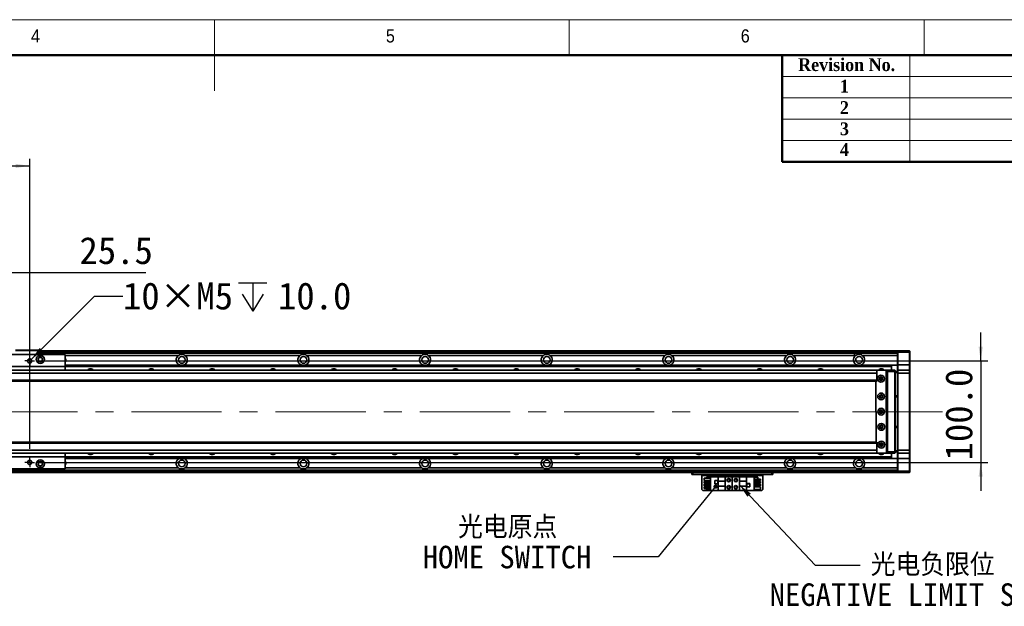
# Model space of a CAD drawing. Header units: millimetres. Extents: x 35 to 2905, y 35 to 2044.
# Tile 6 of 7: x 1278 to 2249, y 1466 to 2044. Entities that reach past the tile are written whole.
import ezdxf

# ---------------------------------------------------------------- set-up
doc = ezdxf.new("R2010")
doc.units = ezdxf.units.MM
doc.header["$LTSCALE"] = 7
doc.linetypes.add('CENTERX2', pattern=[20.32, 12.7, -2.54, 2.54, -2.54])
doc.layers.add('黑色实线', color=7, linetype='Continuous')
doc.styles.add('SLDTEXTSTYLE1', font='Gothic.ttf', dxfattribs={"width": 0.913})
doc.styles.add('SLDTEXTSTYLE2', font='timesbd.ttf', dxfattribs={"width": 0.933})
doc.styles.add('SLDTEXTSTYLE8', font='txt')
doc.styles.add('SLDTEXTSTYLE9', font='txt', dxfattribs={"bigfont": 'bigfont'})
doc.dimstyles.new('SLDDIMSTYLE0', dxfattribs={"dimtxt": 26.6, "dimasz": 14, "dimexe": 0, "dimexo": 0.0625, "dimgap": 6.65, "dimtad": 2, "dimdec": 1, "dimrnd": 1e-09, "dimzin": 4, "dimdsep": 46, "dimtxsty": 'SLDTEXTSTYLE8', "dimsah": 1, "dimcen": 0.09, "dimadec": 0, "dimazin": 1, "dimtfac": 1, "dimtdec": 1, "dimtmove": 0, "dimatfit": 0, "dimfxl": 0, "dimfrac": 2, "dimtolj": 1, "dimtzin": 12, "dimarcsym": 0})
doc.dimstyles.new('SLDDIMSTYLE1', dxfattribs={"dimtxt": 26.6, "dimasz": 14, "dimexe": 0, "dimexo": 0.0625, "dimgap": 6.65, "dimtad": 2, "dimdec": 1, "dimrnd": 1e-09, "dimzin": 12, "dimdsep": 46, "dimtxsty": 'SLDTEXTSTYLE8', "dimsah": 1, "dimcen": 0.09, "dimadec": 0, "dimazin": 3, "dimtfac": 1, "dimtdec": 1, "dimtmove": 0, "dimatfit": 0, "dimfxl": 0, "dimfrac": 2, "dimtolj": 1, "dimtzin": 12, "dimarcsym": 0})
doc.dimstyles.new('SLDDIMSTYLE2', dxfattribs={"dimtxt": 0.18, "dimasz": 14, "dimexe": 0, "dimexo": 0.0625, "dimgap": 0, "dimtad": 0, "dimtih": 1, "dimtoh": 1, "dimdec": 0, "dimrnd": 1e-09, "dimzin": 0, "dimdsep": 46, "dimtxsty": 'Standard', "dimsah": 1, "dimcen": 0.09, "dimadec": 0, "dimazin": 0, "dimtfac": 14, "dimtdec": 0, "dimtofl": 0, "dimtmove": 0, "dimatfit": 3, "dimfxl": 0, "dimfrac": 2, "dimtolj": 1, "dimtzin": 0, "dimarcsym": 0})
doc.dimstyles.new('SLDDIMSTYLE4', dxfattribs={"dimtxt": 26.6, "dimasz": 14, "dimexe": 0, "dimexo": 0.0625, "dimgap": 6.65, "dimtad": 0, "dimtih": 1, "dimtoh": 1, "dimdec": 1, "dimrnd": 1e-09, "dimzin": 12, "dimdsep": 46, "dimtxsty": 'SLDTEXTSTYLE8', "dimsah": 1, "dimcen": 0, "dimadec": 0, "dimazin": 3, "dimtfac": 1, "dimtdec": 1, "dimtofl": 0, "dimtmove": 0, "dimatfit": 3, "dimfxl": 0, "dimfrac": 2, "dimtolj": 1, "dimtzin": 12, "dimarcsym": 0})
doc.dimstyles.new('SLDDIMSTYLE5', dxfattribs={"dimtxt": 26.6, "dimasz": 14, "dimexe": 0, "dimexo": 0.0625, "dimgap": 6.65, "dimtad": 2, "dimdec": 1, "dimrnd": 1e-09, "dimzin": 4, "dimdsep": 46, "dimtxsty": 'SLDTEXTSTYLE8', "dimsah": 1, "dimcen": 0.09, "dimadec": 0, "dimazin": 1, "dimtfac": 1, "dimtdec": 1, "dimtofl": 0, "dimtmove": 0, "dimatfit": 3, "dimfxl": 0, "dimfrac": 2, "dimtolj": 1, "dimtzin": 12, "dimarcsym": 0})
doc.dimstyles.new('SLDDIMSTYLE6', dxfattribs={"dimtxt": 0.18, "dimasz": 4.2, "dimexe": 0, "dimexo": 0.0625, "dimgap": 0, "dimtad": 0, "dimtih": 1, "dimtoh": 1, "dimdec": 0, "dimrnd": 1e-09, "dimzin": 0, "dimdsep": 46, "dimtxsty": 'Standard', "dimblk1": 'DOT', "dimblk2": 'DOT', "dimsah": 1, "dimcen": 0.09, "dimadec": 0, "dimazin": 0, "dimtfac": 4.2, "dimtdec": 0, "dimtofl": 0, "dimtmove": 0, "dimatfit": 3, "dimldrblk": 'DOT', "dimfxl": 0, "dimfrac": 2, "dimtolj": 1, "dimtzin": 0, "dimarcsym": 0})

# ---------------------------------------------------------------- blocks, each defined once
blk = doc.blocks.new('_D_7')
at = {"layer": '黑色实线'}
for p, q in [((2225.83, 1707.72), (2225.83, 1735.72)), ((1296.72, 1707.72), (2232.83, 1707.72)), ((2225.83, 1707.72), (2225.83, 1607.72)), ((1296.72, 1607.72), (2232.83, 1607.72)), ((2225.83, 1607.72), (2225.83, 1579.72))]:
    blk.add_line(p, q, dxfattribs=at)
for points in [[(2225.83, 1707.72), (2227.93, 1721.72), (2223.73, 1721.72)], [(2225.83, 1607.72), (2223.73, 1593.72), (2227.93, 1593.72)]]:
    blk.add_solid(points, dxfattribs=at)
at = {"layer": '黑色实线', "insert": (2190.93, 1609.64), "char_height": 26.6, "attachment_point": 1, "rotation": 90, "style": 'SLDTEXTSTYLE8'}
blk.add_mtext('100.0', dxfattribs=at)
blk = doc.blocks.new('SW_SYMBOL_HOLE_DEPTH')
at = {"layer": '黑色实线', "color": 0}
for p, q in [((0, 6125), (5600, 6125)), ((2800, 6125), (2800, 525)), ((700, 3885), (2800, 525)), ((4900, 3885), (2800, 525))]:
    blk.add_line(p, q, dxfattribs=at)
blk = doc.blocks.new('_D_9')
at = {"layer": '黑色实线'}
for p, q in [((1289.32, 1709.2), (1351.82, 1771.71)), ((1351.82, 1771.71), (1379.82, 1771.71))]:
    blk.add_line(p, q, dxfattribs=at)
blk.add_solid([(1289.32, 1709.2), (1300.7, 1717.62), (1297.73, 1720.59)], dxfattribs=at)
at = {"layer": '黑色实线', "xscale": 0.004985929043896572, "yscale": 0.004985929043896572, "zscale": 0.004985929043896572}
blk.add_blockref('SW_SYMBOL_HOLE_DEPTH', (1493.79, 1754.1), dxfattribs=at)
at = {"layer": '黑色实线', "char_height": 26.6, "attachment_point": 1, "style": 'SLDTEXTSTYLE8'}
for s, insert in [('10×M5', (1379.82, 1785.11)), ('10.0', (1532.73, 1785.11))]:
    blk.add_mtext(s, dxfattribs=dict(at, insert=insert))
blk = doc.blocks.new('_D_12')
at = {"layer": '黑色实线'}
for p, q in [((1107.83, 1621.25), (1107.83, 1906.92)), ((1287.83, 1621.25), (1287.83, 1906.92)), ((1107.83, 1899.92), (1287.83, 1899.92))]:
    blk.add_line(p, q, dxfattribs=at)
for points in [[(1107.83, 1899.92), (1121.83, 1897.82), (1121.83, 1902.02)], [(1287.83, 1899.92), (1273.83, 1902.02), (1273.83, 1897.82)]]:
    blk.add_solid(points, dxfattribs=at)
at = {"layer": '黑色实线', "insert": (1152.76, 1934.82), "char_height": 26.6, "attachment_point": 1, "style": 'SLDTEXTSTYLE8'}
blk.add_mtext('180.0', dxfattribs=at)
blk = doc.blocks.new('_D_13')
at = {"layer": '黑色实线'}
for p, q in [((1223.33, 1621.25), (1223.33, 1801.95)), ((1248.83, 1621.25), (1248.83, 1801.95)), ((1223.33, 1794.95), (1195.33, 1794.95)), ((1223.33, 1794.95), (1248.83, 1794.95)), ((1248.83, 1794.95), (1402.45, 1794.95))]:
    blk.add_line(p, q, dxfattribs=at)
for points in [[(1223.33, 1794.95), (1209.33, 1797.05), (1209.33, 1792.85)], [(1248.83, 1794.95), (1262.83, 1792.85), (1262.83, 1797.05)]]:
    blk.add_solid(points, dxfattribs=at)
at = {"layer": '黑色实线', "insert": (1336.91, 1829.85), "char_height": 26.6, "attachment_point": 1, "style": 'SLDTEXTSTYLE8'}
blk.add_mtext('25.5', dxfattribs=at)
blk = doc.blocks.new('SW_NOTE_5')
at = {"layer": '黑色实线', "color": 0, "char_height": 22.225, "attachment_point": 2}
for s, insert, style in [('光电原点', (-104.04, 40.36), 'SLDTEXTSTYLE9'), ('HOME SWITCH', (-104.64, 10.97), 'SLDTEXTSTYLE8')]:
    blk.add_mtext(s, dxfattribs=dict(at, insert=insert, style=style))
blk = doc.blocks.new('_DOT')
at = {"color": 0, "linetype": 'ByBlock', "lineweight": -2}
blk.add_line((-0.5, 0), (-1, 0), dxfattribs=at)
at = {"color": 0, "linetype": 'ByBlock', "const_width": 0.5}
blk.add_lwpolyline([(-0.25, 0, 1), (0.25, 0, 1)], format="xyb", close=True, dxfattribs=at)
blk = doc.blocks.new('SW_NOTE_6')
at = {"layer": '黑色实线', "color": 0, "char_height": 22.225, "attachment_point": 2}
for s, insert, style in [('光电负限位', (71.59, 11.64), 'SLDTEXTSTYLE9'), ('NEGATIVE LIMIT SWITCH', (69.52, -17.75), 'SLDTEXTSTYLE8')]:
    blk.add_mtext(s, dxfattribs=dict(at, insert=insert, style=style))
blk = doc.blocks.new('SW_CENTERMARKSYMBOL_5')
at = {"layer": '黑色实线', "color": 0}
for p, q in [((-2.54, 0), (-4.64, 0)), ((0, 0), (-2.54, 0)), ((0, 2.54), (0, 4.64)), ((0, 0), (0, 2.54)), ((0, 0), (0, -2.54)), ((0, 0), (2.54, 0)), ((2.54, 0), (4.64, 0)), ((0, -2.54), (0, -4.64))]:
    blk.add_line(p, q, dxfattribs=at)
blk = doc.blocks.new('SW_CENTERMARKSYMBOL_6')
at = {"layer": '黑色实线', "color": 0}
for p, q in [((-2.54, 0), (-4.64, 0)), ((0, 0), (-2.54, 0)), ((0, 2.54), (0, 4.64)), ((0, 0), (0, 2.54)), ((0, 0), (0, -2.54)), ((0, 0), (2.54, 0)), ((2.54, 0), (4.64, 0)), ((0, -2.54), (0, -4.64))]:
    blk.add_line(p, q, dxfattribs=at)

msp = doc.modelspace()

# ---------------------------------------------------------------- linework, layer by layer
at = {"color": 7, "linetype": 'Continuous', "lineweight": 18}
for p, q in [((2905, 2044), (35, 2044)), ((1470, 2044), (1470, 1974)), ((1820, 2009), (1820, 2044)), ((2170, 2044), (2170, 2009)), ((70, 2009), (2870, 2009)), ((2156, 2009), (2156, 1904)), ((2030, 1988), (2870, 1988)), ((2030, 1967), (2870, 1967)), ((2030, 1946), (2870, 1946)), ((2030, 1925), (2870, 1925))]:
    msp.add_line(p, q, dxfattribs=at)
at = {"color": 7, "linetype": 'Continuous', "lineweight": 50}
for p, q in [((2870, 2009), (70, 2009)), ((2030, 2009), (2030, 1904)), ((2870, 1904), (2030, 1904))]:
    msp.add_line(p, q, dxfattribs=at)
at = {"color": 7, "linetype": 'Continuous', "lineweight": 35}
for p, q in [((1322.83, 1714.22), (1072.83, 1714.22)), ((1295.83, 1717.92), (1273.83, 1717.92)), ((1273.96, 1718.22), (1295.71, 1718.22)), ((1295.83, 1717.92), (1295.71, 1718.22)), ((1295.71, 1718.22), (1296.53, 1718.22)), ((1295.83, 1714.22), (1295.83, 1717.92)), ((1296.83, 1717.92), (1295.83, 1717.92)), ((1296.53, 1718.22), (1296.83, 1717.92)), ((1296.83, 1717.92), (1296.83, 1714.22)), ((2143.83, 1717.72), (1296.83, 1717.72)), ((1296.83, 1717.52), (2027.83, 1717.52)), ((1296.83, 1717.32), (2027.83, 1717.32)), ((2143.83, 1717.22), (1296.83, 1717.22)), ((2143.83, 1715.21), (1296.83, 1715.21)), ((1322.83, 1714.22), (1322.83, 1702.22)), ((1554.66, 1713.21), (1441, 1713.21)), ((1674.66, 1713.21), (1561, 1713.21)), ((1794.66, 1713.21), (1681, 1713.21)), ((1914.66, 1713.21), (1801, 1713.21)), ((2034.66, 1713.21), (1921, 1713.21)), ((2027.83, 1717.52), (2027.83, 1717.32)), ((2027.83, 1717.22), (2027.83, 1717.32)), ((2101.2, 1713.21), (2041, 1713.21)), ((2101.2, 1713.21), (2101.2, 1711.69)), ((2143.83, 1713.21), (2109, 1713.21)), ((2143.83, 1717.42), (2144.13, 1717.72)), ((2143.83, 1717.72), (2143.83, 1717.42)), ((2143.83, 1716.22), (2143.83, 1717.42)), ((2143.83, 1716.22), (2144.13, 1716.22)), ((2143.83, 1703.72), (2143.83, 1716.22)), ((2144.13, 1717.72), (2144.13, 1716.22)), ((2144.13, 1717.72), (2155.53, 1717.72)), ((2155.53, 1716.22), (2144.13, 1716.22)), ((2144.13, 1716.22), (2144.13, 1703.72)), ((2155.53, 1716.22), (2155.53, 1717.72)), ((2155.53, 1717.72), (2155.83, 1717.42)), ((2155.53, 1716.22), (2155.83, 1716.22)), ((2155.53, 1703.72), (2155.53, 1716.22)), ((2155.83, 1717.42), (2155.83, 1716.22)), ((2155.83, 1716.22), (2155.83, 1703.72)), ((1322.83, 1702.22), (1072.83, 1702.22)), ((1322.83, 1703.71), (2137.83, 1703.71)), ((1322.83, 1703.42), (2137.83, 1703.42)), ((1322.83, 1702.52), (2137.83, 1702.52)), ((1322.83, 1702.23), (2137.83, 1702.23)), ((1322.83, 1702.22), (1322.83, 1698.72)), ((2137.83, 1703.71), (2137.83, 1703.42)), ((2143.83, 1703.71), (2137.83, 1703.71)), ((2137.83, 1703.42), (2137.83, 1702.52)), ((2137.83, 1702.52), (2137.83, 1702.23)), ((2137.83, 1702.23), (2137.83, 1698.72)), ((2143.83, 1703.72), (2144.13, 1703.72)), ((2143.83, 1698.42), (2143.83, 1703.72)), ((2144.13, 1703.72), (2144.13, 1698.72)), ((2144.13, 1703.72), (2155.53, 1703.72)), ((2155.53, 1698.72), (2155.53, 1703.72)), ((2155.53, 1703.72), (2155.83, 1703.72)), ((2155.83, 1703.72), (2155.83, 1698.42)), ((2123.33, 1698.72), (272.33, 1698.72)), ((2123.33, 1695.72), (272.33, 1695.72)), ((2122.94, 1698.69), (2122.44, 1698.19)), ((2122.44, 1698.19), (2122.44, 1698.08)), ((2131.94, 1698.74), (2122.94, 1698.69)), ((2123.33, 1698.72), (2123.33, 1698.7)), ((2123.33, 1698.08), (2123.33, 1695.72)), ((2123.33, 1695.72), (2123.33, 1688.72)), ((2123.63, 1698.72), (2123.61, 1698.7)), ((2123.63, 1698.7), (2123.63, 1698.72)), ((2123.63, 1698.72), (2127.64, 1698.72)), ((2128.98, 1690.72), (2126.69, 1690.72)), ((2127.83, 1691.82), (2128.13, 1691.79)), ((2132.44, 1698.25), (2131.94, 1698.74)), ((2131.96, 1698.72), (2133.83, 1698.72)), ((2133.83, 1698.42), (2132.26, 1698.42)), ((2132.88, 1617.25), (2132.44, 1698.25)), ((2133.33, 1696.72), (2132.45, 1696.72)), ((2133.33, 1618.72), (2133.33, 1696.72)), ((2133.83, 1698.72), (2141.03, 1698.72)), ((2133.83, 1697.22), (2133.83, 1698.72)), ((2133.83, 1618.22), (2133.83, 1697.22)), ((2141.03, 1697.22), (2133.83, 1697.22)), ((2141.03, 1697.22), (2141.03, 1698.72)), ((2141.33, 1698.42), (2141.03, 1698.72)), ((2141.33, 1697.22), (2141.03, 1697.22)), ((2141.03, 1618.22), (2141.03, 1697.22)), ((2141.33, 1698.42), (2141.33, 1697.22)), ((2141.33, 1697.22), (2141.33, 1618.22)), ((2141.33, 1697.22), (2143.83, 1697.22)), ((2143.83, 1696.22), (2141.33, 1696.22)), ((2144.13, 1698.72), (2143.83, 1698.42)), ((2143.83, 1695.72), (2143.83, 1698.42)), ((2144.13, 1695.72), (2143.83, 1695.72)), ((2143.83, 1619.72), (2143.83, 1695.72)), ((2144.13, 1698.72), (2144.13, 1695.72)), ((2144.13, 1698.72), (2155.53, 1698.72)), ((2155.53, 1695.72), (2144.13, 1695.72)), ((2144.13, 1695.72), (2144.13, 1619.72)), ((2155.53, 1695.72), (2155.53, 1698.72)), ((2155.53, 1698.72), (2155.83, 1698.42)), ((2155.53, 1619.72), (2155.53, 1695.72)), ((2155.53, 1695.72), (2155.83, 1695.72)), ((2155.83, 1698.42), (2155.83, 1695.72)), ((2155.83, 1695.72), (2155.83, 1619.72)), ((2123.33, 1688.72), (272.33, 1688.72)), ((272.33, 1687.72), (2123.33, 1687.72)), ((2122.5, 1687.72), (2122.82, 1627.72)), ((2123.33, 1688.72), (2123.33, 1687.72)), ((2127.83, 1674.32), (2128.35, 1674.23)), ((2141.33, 1673.22), (2143.83, 1673.22)), ((2143.83, 1672.22), (2141.33, 1672.22)), ((2141.33, 1643.22), (2143.83, 1643.22)), ((2143.83, 1642.22), (2141.33, 1642.22)), ((2123.33, 1627.72), (272.33, 1627.72)), ((2123.33, 1626.72), (272.33, 1626.72)), ((2123.33, 1627.72), (2123.33, 1626.72)), ((2123.33, 1626.72), (2123.33, 1619.72)), ((2126.69, 1624.72), (2128.98, 1624.72)), ((2123.33, 1619.72), (272.33, 1619.72)), ((2123.33, 1616.72), (272.33, 1616.72)), ((1322.83, 1613.22), (1072.83, 1613.22)), ((1322.83, 1616.72), (1322.83, 1613.22)), ((1322.83, 1613.22), (1322.83, 1601.22)), ((1322.83, 1613.21), (2137.83, 1613.21)), ((1322.83, 1612.92), (2137.83, 1612.92)), ((2122.88, 1617.36), (2122.88, 1617.19)), ((2122.88, 1617.19), (2123.38, 1616.7)), ((2123.33, 1619.72), (2123.33, 1617.36)), ((2123.33, 1616.74), (2123.33, 1616.72)), ((2123.38, 1616.7), (2132.38, 1616.74)), ((2133.83, 1616.72), (2127.86, 1616.72)), ((2132.38, 1616.74), (2132.88, 1617.25)), ((2132.65, 1617.02), (2133.83, 1617.02)), ((2132.87, 1618.72), (2133.33, 1618.72)), ((2133.83, 1618.22), (2141.03, 1618.22)), ((2133.83, 1616.72), (2133.83, 1618.22)), ((2141.03, 1616.72), (2133.83, 1616.72)), ((2137.83, 1616.72), (2137.83, 1613.21)), ((2137.83, 1613.21), (2137.83, 1612.92)), ((2137.83, 1612.92), (2137.83, 1612.02)), ((2141.33, 1618.22), (2141.03, 1618.22)), ((2141.03, 1616.72), (2141.03, 1618.22)), ((2141.33, 1617.02), (2141.03, 1616.72)), ((2141.33, 1619.22), (2143.83, 1619.22)), ((2141.33, 1618.22), (2141.33, 1617.02)), ((2143.83, 1618.22), (2141.33, 1618.22)), ((2144.13, 1619.72), (2143.83, 1619.72)), ((2143.83, 1617.02), (2143.83, 1619.72)), ((2144.13, 1616.72), (2143.83, 1617.02)), ((2143.83, 1611.72), (2143.83, 1617.02)), ((2144.13, 1619.72), (2155.53, 1619.72)), ((2144.13, 1619.72), (2144.13, 1616.72)), ((2155.53, 1616.72), (2144.13, 1616.72)), ((2144.13, 1616.72), (2144.13, 1611.72)), ((2155.53, 1619.72), (2155.83, 1619.72)), ((2155.53, 1616.72), (2155.53, 1619.72)), ((2155.53, 1616.72), (2155.83, 1617.02)), ((2155.53, 1611.72), (2155.53, 1616.72)), ((2155.83, 1619.72), (2155.83, 1617.02)), ((2155.83, 1617.02), (2155.83, 1611.72)), ((1322.83, 1612.02), (2137.83, 1612.02)), ((1322.83, 1611.72), (2137.83, 1611.72)), ((2137.83, 1612.02), (2137.83, 1611.72)), ((2143.83, 1611.72), (2137.83, 1611.72)), ((2144.13, 1611.72), (2143.83, 1611.72)), ((2143.83, 1599.22), (2143.83, 1611.72)), ((2144.13, 1611.72), (2155.53, 1611.72)), ((2144.13, 1611.72), (2144.13, 1599.22)), ((2155.83, 1611.72), (2155.53, 1611.72)), ((2155.53, 1599.22), (2155.53, 1611.72)), ((2155.83, 1611.72), (2155.83, 1599.22)), ((1322.83, 1601.22), (1072.83, 1601.22)), ((2143.83, 1600.22), (1207.83, 1600.22)), ((2143.83, 1597.72), (1207.83, 1597.72)), ((1554.66, 1602.22), (1441, 1602.22)), ((1674.66, 1602.22), (1561, 1602.22)), ((1794.66, 1602.22), (1681, 1602.22)), ((1914.66, 1602.22), (1801, 1602.22)), ((2034.66, 1602.22), (1921, 1602.22)), ((1940.83, 1595.72), (1940.83, 1597.72)), ((1941.83, 1595.72), (1940.83, 1595.72)), ((1941.83, 1597.72), (1941.83, 1595.72)), ((2019.83, 1595.72), (1941.83, 1595.72)), ((1950.83, 1595.72), (1950.83, 1594.72)), ((1950.83, 1594.72), (2010.83, 1594.72)), ((1950.83, 1580.92), (1950.83, 1594.72)), ((1955.53, 1592.28), (1955.53, 1593.22)), ((1955.53, 1593.22), (1959.33, 1593.22)), ((1959.33, 1579.92), (1959.33, 1593.52)), ((1959.33, 1593.52), (1966.88, 1593.52)), ((1973.83, 1593.52), (1966.88, 1593.52)), ((1966.88, 1593.52), (1966.88, 1589.22)), ((1973.83, 1589.22), (1973.83, 1593.52)), ((1980.83, 1593.52), (1973.83, 1593.52)), ((1980.83, 1593.52), (1980.83, 1579.92)), ((1980.83, 1593.52), (1987.83, 1593.52)), ((1987.83, 1593.52), (1987.83, 1589.22)), ((1994.78, 1593.52), (1987.83, 1593.52)), ((1994.78, 1589.22), (1994.78, 1593.52)), ((2002.33, 1593.52), (1994.78, 1593.52)), ((2002.33, 1593.52), (2002.33, 1579.92)), ((2006.13, 1593.22), (2002.33, 1593.22)), ((2006.13, 1593.22), (2006.13, 1591.28)), ((2010.83, 1594.72), (2010.83, 1595.72)), ((2010.83, 1594.72), (2010.83, 1580.92)), ((2019.83, 1595.72), (2019.83, 1597.72)), ((2020.83, 1595.72), (2019.83, 1595.72)), ((2020.83, 1597.72), (2020.83, 1595.72)), ((2102.66, 1602.22), (2041, 1602.22)), ((2143.83, 1602.22), (2109, 1602.22)), ((2144.13, 1599.22), (2143.83, 1599.22)), ((2143.83, 1598.02), (2143.83, 1599.22)), ((2144.13, 1597.72), (2143.83, 1598.02)), ((2143.83, 1598.02), (2143.83, 1597.72)), ((2144.13, 1599.22), (2155.53, 1599.22)), ((2144.13, 1599.22), (2144.13, 1597.72)), ((2155.53, 1597.72), (2144.13, 1597.72)), ((2155.83, 1599.22), (2155.53, 1599.22)), ((2155.53, 1597.72), (2155.53, 1599.22)), ((2155.83, 1598.02), (2155.53, 1597.72)), ((2155.83, 1599.22), (2155.83, 1598.02)), ((1953.13, 1589.78), (1953.13, 1592.28)), ((1953.13, 1592.28), (1959.33, 1592.28)), ((1953.13, 1589.78), (1959.33, 1589.78)), ((1953.13, 1588.74), (1959.33, 1588.74)), ((1953.13, 1587.24), (1953.13, 1588.74)), ((1953.13, 1587.24), (1959.33, 1587.24)), ((1953.13, 1584.7), (1953.13, 1586.2)), ((1953.13, 1586.2), (1959.33, 1586.2)), ((1953.13, 1584.7), (1959.33, 1584.7)), ((1953.13, 1582.16), (1953.13, 1583.66)), ((1953.13, 1583.66), (1959.33, 1583.66)), ((1955.53, 1588.74), (1955.53, 1589.78)), ((1955.53, 1586.2), (1955.53, 1587.24)), ((1955.53, 1583.66), (1955.53, 1584.7)), ((1966.63, 1589.82), (1963.43, 1589.82)), ((1963.43, 1589.82), (1963.43, 1586.62)), ((1963.43, 1586.62), (1966.63, 1586.62)), ((1963.53, 1589.72), (1963.53, 1586.72)), ((1966.53, 1589.72), (1963.53, 1589.72)), ((1963.53, 1586.72), (1966.53, 1586.72)), ((1966.53, 1586.72), (1966.53, 1589.72)), ((1966.63, 1586.62), (1966.63, 1589.82)), ((1973.83, 1589.22), (1966.88, 1589.22)), ((1966.88, 1584.22), (1966.88, 1589.22)), ((1966.88, 1584.22), (1973.83, 1584.22)), ((1966.88, 1584.22), (1966.88, 1579.92)), ((1973.83, 1589.22), (1973.83, 1584.22)), ((1973.83, 1579.92), (1973.83, 1584.22)), ((1994.78, 1589.22), (1987.83, 1589.22)), ((1987.83, 1584.22), (1987.83, 1589.22)), ((1987.83, 1584.22), (1994.78, 1584.22)), ((1987.83, 1584.22), (1987.83, 1579.92)), ((1994.78, 1589.22), (1994.78, 1584.22)), ((1994.78, 1579.92), (1994.78, 1584.22)), ((1998.23, 1586.82), (1995.03, 1586.82)), ((1995.03, 1586.82), (1995.03, 1583.62)), ((1995.03, 1583.62), (1998.23, 1583.62)), ((1998.13, 1586.72), (1995.13, 1586.72)), ((1995.13, 1586.72), (1995.13, 1583.72)), ((1995.13, 1583.72), (1998.13, 1583.72)), ((1998.13, 1583.72), (1998.13, 1586.72)), ((1998.23, 1583.62), (1998.23, 1586.82)), ((2008.53, 1591.28), (2002.33, 1591.28)), ((2008.53, 1589.78), (2002.33, 1589.78)), ((2008.53, 1588.74), (2002.33, 1588.74)), ((2008.53, 1587.24), (2002.33, 1587.24)), ((2008.53, 1586.2), (2002.33, 1586.2)), ((2008.53, 1584.7), (2002.33, 1584.7)), ((2008.53, 1583.66), (2002.33, 1583.66)), ((2006.13, 1589.78), (2006.13, 1588.74)), ((2006.13, 1587.24), (2006.13, 1586.2)), ((2006.13, 1584.7), (2006.13, 1583.66)), ((2008.53, 1591.28), (2008.53, 1589.78)), ((2008.53, 1588.74), (2008.53, 1587.24)), ((2008.53, 1586.2), (2008.53, 1584.7)), ((2008.53, 1583.66), (2008.53, 1581.16)), ((1950.83, 1580.92), (1951.83, 1579.92)), ((1959.33, 1579.92), (1951.83, 1579.92)), ((1953.13, 1582.16), (1959.33, 1582.16)), ((1955.53, 1580.22), (1955.53, 1582.16)), ((1955.53, 1580.22), (1959.33, 1580.22)), ((1959.33, 1579.92), (1966.88, 1579.92)), ((1966.88, 1579.92), (1973.83, 1579.92)), ((1980.83, 1579.92), (1973.83, 1579.92)), ((1980.83, 1579.92), (1987.83, 1579.92)), ((1987.83, 1579.92), (1994.78, 1579.92)), ((2002.33, 1579.92), (1994.78, 1579.92)), ((2008.53, 1581.16), (2002.33, 1581.16)), ((2006.13, 1580.22), (2002.33, 1580.22)), ((2009.83, 1579.92), (2002.33, 1579.92)), ((2006.13, 1581.16), (2006.13, 1580.22)), ((2009.83, 1579.92), (2010.83, 1580.92))]:
    msp.add_line(p, q, dxfattribs=at)
at = {"color": 8, "linetype": 'Continuous', "lineweight": 35}
for p, q in [((2143.83, 1716.72), (1296.83, 1716.72)), ((1434.66, 1713.21), (1322.83, 1713.21)), ((2143.83, 1598.72), (1207.83, 1598.72)), ((1434.66, 1602.22), (1322.83, 1602.22))]:
    msp.add_line(p, q, dxfattribs=at)
at = {"color": 7, "linetype": 'Continuous', "lineweight": 35, "flags": 128}
msp.add_lwpolyline([(2127.83, 1659.32), (2128.45, 1659.2), (2128.69, 1659.07)], dxfattribs=at)
at = {"color": 7, "linetype": 'Continuous', "lineweight": 35}
for centre, radius in [((1287.83, 1707.72), 2.1), ((1298.33, 1709.22), 4), ((1298.33, 1709.22), 2.25), ((1298.33, 1709.22), 2), ((1437.83, 1708.72), 3.3), ((1557.83, 1708.72), 3.3), ((1677.83, 1708.72), 3.3), ((1797.83, 1708.72), 3.3), ((1917.83, 1708.72), 3.3), ((2037.83, 1708.72), 3.3), ((2105.83, 1708.72), 3.3), ((2127.48, 1690.22), 3.36), ((2127.48, 1690.22), 1.7), ((2127.83, 1690.22), 1.25), ((2127.58, 1672.72), 3.36), ((2127.58, 1672.72), 1.7), ((2127.83, 1672.72), 1.25), ((2127.66, 1657.72), 3.36), ((2127.66, 1657.72), 1.7), ((2127.83, 1657.72), 1.25), ((2127.74, 1642.72), 3.36), ((2127.74, 1642.72), 1.7), ((2127.83, 1642.72), 1.6), ((2127.83, 1642.72), 1.25), ((2127.83, 1625.22), 3.36), ((2127.83, 1625.22), 1.7), ((2127.83, 1625.22), 1.6), ((2127.83, 1625.22), 1.25), ((1287.83, 1607.72), 2.1), ((1298.33, 1606.21), 4), ((1298.33, 1606.21), 2.25), ((1298.33, 1606.21), 2), ((1437.83, 1606.72), 3.3), ((1557.83, 1606.72), 3.3), ((1677.83, 1606.72), 3.3), ((1797.83, 1606.72), 3.3), ((1917.83, 1606.72), 3.3), ((2037.83, 1606.72), 3.3), ((2105.83, 1606.72), 3.3), ((1977.33, 1590.22), 1.75), ((1977.33, 1583.22), 1.75), ((1977.33, 1590.22), 1.25), ((1977.33, 1583.22), 1.25), ((1984.33, 1590.22), 1.75), ((1984.33, 1583.22), 1.75), ((1984.33, 1590.22), 1.25), ((1984.33, 1583.22), 1.25)]:
    msp.add_circle(centre, radius, dxfattribs=at)
for centre, radius, start, end in [((1317.83, 1708.72), 5.5, 335.38002, 24.61998), ((1437.83, 1708.72), 5.5, 125.18979, 245.50882), ((1437.83, 1708.72), 5.5, 294.49118, 54.81021), ((1557.83, 1708.72), 5.5, 125.18979, 245.50882), ((1557.83, 1708.72), 5.5, 294.49118, 54.81021), ((1677.83, 1708.72), 5.5, 125.18979, 245.50882), ((1677.83, 1708.72), 5.5, 294.49118, 54.81021), ((1797.83, 1708.72), 5.5, 125.18979, 245.50882), ((1797.83, 1708.72), 5.5, 294.49118, 54.81021), ((1917.83, 1708.72), 5.5, 125.18979, 245.50882), ((1917.83, 1708.72), 5.5, 294.49118, 54.81021), ((2037.83, 1708.72), 5.5, 125.18979, 245.50882), ((2037.83, 1708.72), 5.5, 294.49118, 54.81021), ((2105.83, 1708.72), 5.5, 147.32079, 245.50882), ((2105.83, 1708.72), 5.5, 294.49118, 54.81021), ((1347.83, 1696.21), 3.75, 41.91572, 138.08428), ((1407.83, 1696.21), 3.75, 41.91572, 138.08428), ((1467.83, 1696.21), 3.75, 41.91572, 138.08428), ((1527.83, 1696.21), 3.75, 41.91572, 138.08428), ((1587.83, 1696.21), 3.75, 41.91572, 138.08428), ((1647.83, 1696.21), 3.75, 41.91572, 138.08428), ((1707.83, 1696.21), 3.75, 41.91572, 138.08428), ((1767.83, 1696.21), 3.75, 41.91572, 138.08428), ((1827.83, 1696.21), 3.75, 41.91572, 138.08428), ((1887.83, 1696.21), 3.75, 41.91572, 138.08428), ((1947.83, 1696.21), 3.75, 41.91572, 138.08428), ((2007.83, 1696.21), 3.75, 41.91572, 138.08428), ((2067.83, 1696.21), 3.75, 41.91572, 138.08428), ((2127.83, 1696.21), 3.75, 41.91573, 138.08427), ((2127.83, 1690.22), 1.6, 90, 280.8667), ((2127.83, 1672.72), 1.6, 90, 289.0593), ((2127.83, 1657.72), 1.6, 90, 302.53732), ((1347.83, 1619.22), 3.75, 221.91572, 318.08428), ((1407.83, 1619.22), 3.75, 221.91572, 318.08428), ((1467.83, 1619.22), 3.75, 221.91572, 318.08428), ((1527.83, 1619.22), 3.75, 221.91572, 318.08428), ((1587.83, 1619.22), 3.75, 221.91572, 318.08428), ((1647.83, 1619.22), 3.75, 221.91572, 318.08428), ((1707.83, 1619.22), 3.75, 221.91572, 318.08428), ((1767.83, 1619.22), 3.75, 221.91572, 318.08428), ((1827.83, 1619.22), 3.75, 221.91572, 318.08428), ((1887.83, 1619.22), 3.75, 221.91572, 318.08428), ((1947.83, 1619.22), 3.75, 221.91572, 318.08428), ((2007.83, 1619.22), 3.75, 221.91572, 318.08428), ((2067.83, 1619.22), 3.75, 221.91572, 318.08428), ((2127.83, 1619.22), 3.75, 221.91573, 318.08427), ((1317.83, 1606.72), 5.5, 335.38002, 24.61998), ((1437.83, 1606.72), 5.5, 114.49118, 234.81021), ((1437.83, 1606.72), 5.5, 305.18979, 65.50882), ((1557.83, 1606.72), 5.5, 114.49118, 234.81021), ((1557.83, 1606.72), 5.5, 305.18979, 65.50882), ((1677.83, 1606.72), 5.5, 114.49118, 234.81021), ((1677.83, 1606.72), 5.5, 305.18979, 65.50882), ((1797.83, 1606.72), 5.5, 114.49118, 234.81021), ((1797.83, 1606.72), 5.5, 305.18979, 65.50882), ((1917.83, 1606.72), 5.5, 114.49118, 234.81021), ((1917.83, 1606.72), 5.5, 305.18979, 65.50882), ((2037.83, 1606.72), 5.5, 114.49118, 234.81021), ((2037.83, 1606.72), 5.5, 305.18979, 65.50882), ((2105.83, 1606.72), 5.5, 114.49118, 234.81021), ((2105.83, 1606.72), 5.5, 305.18979, 65.50882)]:
    msp.add_arc(centre, radius, start, end, dxfattribs=at)
for points, knots in [([(1441, 1713.21), (1440.54, 1713.48), (1439.6, 1714.04), (1437.91, 1714.3), (1436.17, 1714.08), (1435.16, 1713.5), (1434.66, 1713.21)], [0, 0, 0, 0, 0.235682, 0.486473, 0.744847, 1, 1, 1, 1]), ([(1561, 1713.21), (1560.54, 1713.48), (1559.6, 1714.04), (1557.91, 1714.3), (1556.17, 1714.08), (1555.16, 1713.5), (1554.66, 1713.21)], [0, 0, 0, 0, 0.235682, 0.486473, 0.744847, 1, 1, 1, 1]), ([(1681, 1713.21), (1680.54, 1713.48), (1679.6, 1714.04), (1677.91, 1714.3), (1676.17, 1714.08), (1675.16, 1713.5), (1674.66, 1713.21)], [0, 0, 0, 0, 0.235682, 0.486473, 0.744847, 1, 1, 1, 1]), ([(1801, 1713.21), (1800.54, 1713.48), (1799.6, 1714.04), (1797.91, 1714.3), (1796.17, 1714.08), (1795.16, 1713.5), (1794.66, 1713.21)], [0, 0, 0, 0, 0.235682, 0.486473, 0.744847, 1, 1, 1, 1]), ([(1921, 1713.21), (1920.54, 1713.48), (1919.6, 1714.04), (1917.91, 1714.3), (1916.17, 1714.08), (1915.16, 1713.5), (1914.66, 1713.21)], [0, 0, 0, 0, 0.235682, 0.486473, 0.744847, 1, 1, 1, 1]), ([(2041, 1713.21), (2040.54, 1713.48), (2039.6, 1714.04), (2037.91, 1714.3), (2036.17, 1714.08), (2035.16, 1713.5), (2034.66, 1713.21)], [0, 0, 0, 0, 0.235698, 0.486454, 0.744863, 1, 1, 1, 1]), ([(2104.48, 1714.05), (2104.48, 1714.19), (2104.49, 1714.49), (2104.41, 1714.84), (2104.2, 1715.07), (2103.87, 1715.18), (2103.44, 1715.21), (2102.92, 1715.21), (2102.37, 1715.21), (2101.87, 1715.19), (2101.49, 1715.09), (2101.28, 1714.88), (2101.19, 1714.55), (2101.18, 1714.11), (2101.2, 1713.64), (2101.2, 1713.33), (2101.2, 1713.21)], [0, 0, 0, 0, 0.068298, 0.142625, 0.217333, 0.283678, 0.351538, 0.425918, 0.503855, 0.582124, 0.658164, 0.727101, 0.792955, 0.865988, 0.952699, 1, 1, 1, 1]), ([(2104.48, 1714.05), (2104.47, 1714.05), (2104.44, 1714.04), (2104.24, 1713.99), (2103.89, 1713.87), (2103.43, 1713.68), (2102.92, 1713.4), (2102.38, 1713.02), (2101.83, 1712.52), (2101.46, 1712.07), (2101.26, 1711.78), (2101.22, 1711.71), (2101.2, 1711.69)], [0, 0, 0, 0, 0.059719, 0.157287, 0.254794, 0.353223, 0.456833, 0.573366, 0.711961, 0.876798, 0.953092, 1, 1, 1, 1]), ([(2109, 1713.21), (2108.54, 1713.48), (2107.6, 1714.03), (2106, 1714.31), (2104.96, 1714.13), (2104.48, 1714.05)], [0, 0, 0, 0, 0.335629, 0.69275, 1, 1, 1, 1]), ([(1434.66, 1602.22), (1435.12, 1601.96), (1436.07, 1601.4), (1437.76, 1601.14), (1439.5, 1601.36), (1440.5, 1601.94), (1441, 1602.22)], [0, 0, 0, 0, 0.235682, 0.486473, 0.744847, 1, 1, 1, 1]), ([(1554.66, 1602.22), (1555.12, 1601.96), (1556.07, 1601.4), (1557.76, 1601.14), (1559.5, 1601.36), (1560.5, 1601.94), (1561, 1602.22)], [0, 0, 0, 0, 0.235682, 0.486473, 0.744847, 1, 1, 1, 1]), ([(1674.66, 1602.22), (1675.12, 1601.96), (1676.07, 1601.4), (1677.76, 1601.14), (1679.5, 1601.36), (1680.5, 1601.94), (1681, 1602.22)], [0, 0, 0, 0, 0.235682, 0.486473, 0.744847, 1, 1, 1, 1]), ([(1794.66, 1602.22), (1795.12, 1601.96), (1796.07, 1601.4), (1797.76, 1601.14), (1799.5, 1601.36), (1800.5, 1601.94), (1801, 1602.22)], [0, 0, 0, 0, 0.235682, 0.486473, 0.744847, 1, 1, 1, 1]), ([(1914.66, 1602.22), (1915.12, 1601.96), (1916.07, 1601.4), (1917.76, 1601.14), (1919.5, 1601.36), (1920.5, 1601.94), (1921, 1602.22)], [0, 0, 0, 0, 0.235682, 0.486473, 0.744847, 1, 1, 1, 1]), ([(2034.66, 1602.22), (2035.12, 1601.96), (2036.07, 1601.4), (2037.76, 1601.14), (2039.5, 1601.36), (2040.5, 1601.94), (2041, 1602.22)], [0, 0, 0, 0, 0.235698, 0.486454, 0.744863, 1, 1, 1, 1]), ([(2102.66, 1602.22), (2103.12, 1601.96), (2104.07, 1601.4), (2105.76, 1601.14), (2107.5, 1601.36), (2108.5, 1601.94), (2109, 1602.22)], [0, 0, 0, 0, 0.23569, 0.486474, 0.744839, 1, 1, 1, 1])]:
    msp.add_open_spline(points, degree=3, knots=knots, dxfattribs=at)
at = {"layer": '黑色实线', "linetype": 'CENTERX2', "lineweight": 18}
msp.add_line((2188.28, 1657.72), (207.38, 1657.72), dxfattribs=at)

# ---------------------------------------------------------------- block references
at = {"layer": '黑色实线'}
for name, p in [('SW_CENTERMARKSYMBOL_5', (1287.83, 1707.72)), ('SW_CENTERMARKSYMBOL_6', (1287.83, 1607.72))]:
    msp.add_blockref(name, p, dxfattribs=at)
at = {"layer": '黑色实线', "color": 7}
for name, p in [('SW_NOTE_5', (1863.29, 1514.57)), ('SW_NOTE_6', (2106.9, 1506.28))]:
    msp.add_blockref(name, p, dxfattribs=at)

# ---------------------------------------------------------------- texts
at = {"color": 7, "linetype": 'Continuous', "lineweight": 0, "attachment_point": 1}
for s, insert, char_height, style in [('4', (1289.17, 2034.52), 12.96, 'SLDTEXTSTYLE1'), ('5', (1639.17, 2034.52), 12.96, 'SLDTEXTSTYLE1'), ('6', (1989.17, 2034.52), 12.96, 'SLDTEXTSTYLE1'), ('Revision No.', (2045.74, 2006.01), 12.6, 'SLDTEXTSTYLE2'), ('1', (2086.96, 1984.85), 12.6, 'SLDTEXTSTYLE2'), ('2', (2086.96, 1963.68), 12.6, 'SLDTEXTSTYLE2'), ('3', (2086.96, 1942.82), 12.6, 'SLDTEXTSTYLE2'), ('4', (2086.96, 1922.31), 12.6, 'SLDTEXTSTYLE2')]:
    msp.add_mtext(s, dxfattribs=dict(at, insert=insert, char_height=char_height, style=style))

# ---------------------------------------------------------------- dimensions: what is measured, and where the dimension line sits
at = {"layer": '黑色实线'}
for base, p1, p2, dimstyle, picture, middle in [((1287.83, 1899.92), (1107.83, 1612.36), (1287.83, 1612.36), 'SLDDIMSTYLE5', '_D_12', (1195.14, 1899.92)), ((1248.83, 1794.95), (1223.33, 1612.36), (1248.83, 1612.36), 'SLDDIMSTYLE1', '_D_13', (1369.68, 1794.95))]:
    dim = msp.add_linear_dim(base=base, p1=p1, p2=p2, dimstyle=dimstyle, dxfattribs=at)
    dim.commit()
    dim.dimension.update_dxf_attribs({"geometry": picture, "text_midpoint": middle, "dimtype": 160})
dim = msp.add_diameter_dim_2p(p1=(1286.35, 1706.23), p2=(1289.32, 1709.2), text='10×M5{\\fGDT;x}10.0', dimstyle='SLDDIMSTYLE4', override={"dimpost": '<>'}, dxfattribs=at)
dim.commit()
dim.dimension.update_dxf_attribs({"geometry": '_D_9', "text_midpoint": (1489.05, 1771.71), "dimtype": 163})
dim = msp.add_linear_dim(base=(2225.83, 1607.72), p1=(1287.83, 1707.72), p2=(1287.83, 1607.72), angle=90, dimstyle='SLDDIMSTYLE0', dxfattribs=at)
dim.commit()
dim.dimension.update_dxf_attribs({"geometry": '_D_7', "text_midpoint": (2225.83, 1652.01), "dimtype": 160})

# ---------------------------------------------------------------- leaders
at = {"layer": '黑色实线', "color": 7}
for points, dimstyle in [([(1964.27, 1583.84), (1907.74, 1514.57), (1863.29, 1514.57)], 'SLDDIMSTYLE6'), ([(1987.83, 1585.65), (2062.45, 1506.28), (2106.9, 1506.28)], 'SLDDIMSTYLE2')]:
    msp.add_leader(points, dimstyle=dimstyle, dxfattribs=at)

doc.saveas('drawing.dxf')
